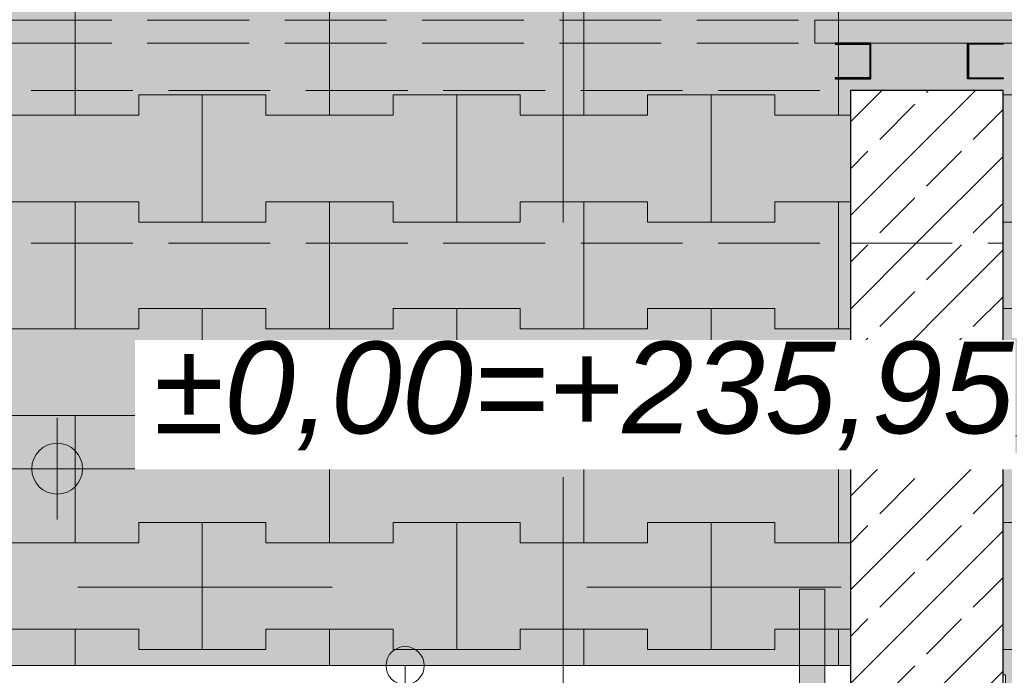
# Model space of a CAD drawing. Header units: centimetres. Extents: x -520 to 22173, y -1503 to 4054.
# Tile 50 of 82: x 9775 to 9969, y 2807 to 2936. Entities that reach past the tile are written whole.
import ezdxf

# ---------------------------------------------------------------- set-up
doc = ezdxf.new("R2010")
doc.units = ezdxf.units.CM
doc.header["$LTSCALE"] = 0.1
doc.header["$MEASUREMENT"] = 0
for name, pattern in [('Krawędzie ukryte', [270, 200, -70]), ('PHANTOM2', [3175, 1587.5, -317.5, 317.5, -317.5, 317.5, -317.5]), ('Przerywana długa', [1000, 500, -500]), ('Wipeout_Contour', [1000, 0, -1000])]:
    doc.linetypes.add(name, pattern=pattern)
for name, color, linetype in [('0_Teren', 7, 'Continuous'), ('1_przekroje.K_IR', 7, 'Continuous'), ('2_barierki.K_IR', 7, 'Continuous'), ('2_belki.K_IR', 7, 'Continuous'), ('2_schody.K_IR', 7, 'Continuous'), ('2_słupy.K_IR', 7, 'Continuous'), ('2_ściany podporowe.ISTN', 7, 'Continuous'), ('2_ściany podporowe.K_IR', 7, 'Continuous'), ('5_wymiary.K_IR', 7, 'Continuous')]:
    doc.layers.add(name, color=color, linetype=linetype)
doc.styles.add('GENERATED_STYLE_2', font='txt')
doc.dimstyles.new('GENERATED_STYLE__3', dxfattribs={"dimtxt": 18, "dimasz": 9.178744, "dimexe": 0.18, "dimexo": 2, "dimgap": 0.09, "dimtad": 1, "dimdec": 0, "dimzin": 0, "dimdsep": 46, "dimtxsty": 'GENERATED_STYLE_2', "dimblk": 'ARROWHEAD_2', "dimblk1": 'ARROWHEAD_2', "dimblk2": 'ARROWHEAD_2', "dimcen": 0.09, "dimclrd": 1, "dimclre": 1, "dimclrt": 1, "dimadec": 1, "dimazin": 0, "dimtfac": 1, "dimtdec": 4, "dimtmove": 0, "dimatfit": 3, "dimfxl": 1, "dimtolj": 1, "dimtzin": 0, "dimarcsym": 0})
pattern_1 = [(45, (8385.933, 775.433), (-9.19239, 9.19239), []), (45, (8381.337, 780.03), (-9.19239, 9.19239), [9.75, -3.25])]
pattern_2 = [(45, (8385.933, 775.433), (-15.9099, 15.9099), []), (45, (8380.63, 780.737), (-15.9099, 15.9099), [])]

# ---------------------------------------------------------------- blocks, each defined once
blk = doc.blocks.new('*X149', base_point=(8385.93, 775.43))
at = {"layer": '0_Teren', "color": 253, "linetype": 'Continuous', "lineweight": 0, "true_color": 0x9f9f9f}
for p, q in [((9785.93, 2917.43), (9785.93, 2942.43)), ((9785.93, 2942.43), (9785.93, 2917.43)), ((9835.93, 2917.43), (9835.93, 2942.43)), ((9835.93, 2942.43), (9835.93, 2917.43)), ((9885.93, 2917.43), (9885.93, 2942.43)), ((9885.93, 2942.43), (9885.93, 2917.43)), ((9935.93, 2917.43), (9935.93, 2942.43)), ((9935.93, 2942.43), (9935.93, 2917.43)), ((9798.43, 2917.43), (9798.43, 2921.43)), ((9798.43, 2921.43), (9798.43, 2917.43)), ((9798.43, 2921.43), (9810.93, 2921.43)), ((9798.43, 2921.43), (9823.43, 2921.43)), ((9810.93, 2921.43), (9823.43, 2921.43)), ((9810.93, 2896.43), (9810.93, 2921.43)), ((9810.93, 2921.43), (9810.93, 2896.43)), ((9823.43, 2921.43), (9823.43, 2917.43)), ((9823.43, 2917.43), (9823.43, 2921.43)), ((9848.43, 2917.43), (9848.43, 2921.43)), ((9848.43, 2921.43), (9848.43, 2917.43)), ((9848.43, 2921.43), (9860.93, 2921.43)), ((9848.43, 2921.43), (9873.43, 2921.43)), ((9860.93, 2921.43), (9873.43, 2921.43)), ((9860.93, 2896.43), (9860.93, 2921.43)), ((9860.93, 2921.43), (9860.93, 2896.43)), ((9873.43, 2921.43), (9873.43, 2917.43)), ((9873.43, 2917.43), (9873.43, 2921.43)), ((9898.43, 2917.43), (9898.43, 2921.43)), ((9898.43, 2921.43), (9898.43, 2917.43)), ((9898.43, 2921.43), (9910.93, 2921.43)), ((9898.43, 2921.43), (9923.43, 2921.43)), ((9910.93, 2921.43), (9923.43, 2921.43)), ((9910.93, 2896.43), (9910.93, 2921.43)), ((9910.93, 2921.43), (9910.93, 2896.43)), ((9923.43, 2921.43), (9923.43, 2917.43)), ((9923.43, 2917.43), (9923.43, 2921.43)), ((9948.43, 2917.43), (9948.43, 2921.43)), ((9948.43, 2921.43), (9948.43, 2917.43)), ((9948.43, 2921.43), (9960.93, 2921.43)), ((9948.43, 2921.43), (9973.43, 2921.43)), ((9960.93, 2921.43), (9973.43, 2921.43)), ((9960.93, 2896.43), (9960.93, 2921.43)), ((9960.93, 2921.43), (9960.93, 2896.43)), ((9773.43, 2917.43), (9785.93, 2917.43)), ((9773.43, 2917.43), (9798.43, 2917.43)), ((9785.93, 2917.43), (9798.43, 2917.43)), ((9823.43, 2917.43), (9835.93, 2917.43)), ((9823.43, 2917.43), (9848.43, 2917.43)), ((9835.93, 2917.43), (9848.43, 2917.43)), ((9873.43, 2917.43), (9885.93, 2917.43)), ((9873.43, 2917.43), (9898.43, 2917.43)), ((9885.93, 2917.43), (9898.43, 2917.43)), ((9923.43, 2917.43), (9935.93, 2917.43)), ((9923.43, 2917.43), (9948.43, 2917.43)), ((9935.93, 2917.43), (9948.43, 2917.43)), ((9773.43, 2900.43), (9785.93, 2900.43)), ((9773.43, 2900.43), (9798.43, 2900.43)), ((9785.93, 2900.43), (9798.43, 2900.43)), ((9785.93, 2875.43), (9785.93, 2900.43)), ((9785.93, 2900.43), (9785.93, 2875.43)), ((9798.43, 2900.43), (9798.43, 2896.43)), ((9798.43, 2896.43), (9798.43, 2900.43)), ((9823.43, 2896.43), (9823.43, 2900.43)), ((9823.43, 2900.43), (9823.43, 2896.43)), ((9823.43, 2900.43), (9835.93, 2900.43)), ((9823.43, 2900.43), (9848.43, 2900.43)), ((9835.93, 2900.43), (9848.43, 2900.43)), ((9835.93, 2875.43), (9835.93, 2900.43)), ((9835.93, 2900.43), (9835.93, 2875.43)), ((9848.43, 2900.43), (9848.43, 2896.43)), ((9848.43, 2896.43), (9848.43, 2900.43)), ((9873.43, 2896.43), (9873.43, 2900.43)), ((9873.43, 2900.43), (9873.43, 2896.43)), ((9873.43, 2900.43), (9885.93, 2900.43)), ((9873.43, 2900.43), (9898.43, 2900.43)), ((9885.93, 2900.43), (9898.43, 2900.43)), ((9885.93, 2875.43), (9885.93, 2900.43)), ((9885.93, 2900.43), (9885.93, 2875.43)), ((9898.43, 2900.43), (9898.43, 2896.43)), ((9898.43, 2896.43), (9898.43, 2900.43)), ((9923.43, 2896.43), (9923.43, 2900.43)), ((9923.43, 2900.43), (9923.43, 2896.43)), ((9923.43, 2900.43), (9935.93, 2900.43)), ((9923.43, 2900.43), (9948.43, 2900.43)), ((9935.93, 2900.43), (9948.43, 2900.43)), ((9935.93, 2875.43), (9935.93, 2900.43)), ((9935.93, 2900.43), (9935.93, 2875.43)), ((9948.43, 2900.43), (9948.43, 2896.43)), ((9948.43, 2896.43), (9948.43, 2900.43)), ((9798.43, 2896.43), (9810.93, 2896.43)), ((9798.43, 2896.43), (9823.43, 2896.43)), ((9810.93, 2896.43), (9823.43, 2896.43)), ((9848.43, 2896.43), (9860.93, 2896.43)), ((9848.43, 2896.43), (9873.43, 2896.43)), ((9860.93, 2896.43), (9873.43, 2896.43)), ((9898.43, 2896.43), (9910.93, 2896.43)), ((9898.43, 2896.43), (9923.43, 2896.43)), ((9910.93, 2896.43), (9923.43, 2896.43)), ((9948.43, 2896.43), (9960.93, 2896.43)), ((9948.43, 2896.43), (9973.43, 2896.43)), ((9960.93, 2896.43), (9973.43, 2896.43)), ((9798.43, 2875.43), (9798.43, 2879.43)), ((9798.43, 2879.43), (9798.43, 2875.43)), ((9798.43, 2879.43), (9810.93, 2879.43)), ((9798.43, 2879.43), (9823.43, 2879.43)), ((9810.93, 2879.43), (9823.43, 2879.43)), ((9810.93, 2854.43), (9810.93, 2879.43)), ((9810.93, 2879.43), (9810.93, 2854.43)), ((9823.43, 2879.43), (9823.43, 2875.43)), ((9823.43, 2875.43), (9823.43, 2879.43)), ((9848.43, 2875.43), (9848.43, 2879.43)), ((9848.43, 2879.43), (9848.43, 2875.43)), ((9848.43, 2879.43), (9860.93, 2879.43)), ((9848.43, 2879.43), (9873.43, 2879.43)), ((9860.93, 2879.43), (9873.43, 2879.43)), ((9860.93, 2854.43), (9860.93, 2879.43)), ((9860.93, 2879.43), (9860.93, 2854.43)), ((9873.43, 2879.43), (9873.43, 2875.43)), ((9873.43, 2875.43), (9873.43, 2879.43)), ((9898.43, 2875.43), (9898.43, 2879.43)), ((9898.43, 2879.43), (9898.43, 2875.43)), ((9898.43, 2879.43), (9910.93, 2879.43)), ((9898.43, 2879.43), (9923.43, 2879.43)), ((9910.93, 2879.43), (9923.43, 2879.43)), ((9910.93, 2854.43), (9910.93, 2879.43)), ((9910.93, 2879.43), (9910.93, 2854.43)), ((9923.43, 2879.43), (9923.43, 2875.43)), ((9923.43, 2875.43), (9923.43, 2879.43)), ((9948.43, 2875.43), (9948.43, 2879.43)), ((9948.43, 2879.43), (9948.43, 2875.43)), ((9948.43, 2879.43), (9960.93, 2879.43)), ((9948.43, 2879.43), (9973.43, 2879.43)), ((9960.93, 2879.43), (9973.43, 2879.43)), ((9960.93, 2854.43), (9960.93, 2879.43)), ((9960.93, 2879.43), (9960.93, 2854.43)), ((9773.43, 2875.43), (9785.93, 2875.43)), ((9773.43, 2875.43), (9798.43, 2875.43)), ((9785.93, 2875.43), (9798.43, 2875.43)), ((9823.43, 2875.43), (9835.93, 2875.43)), ((9823.43, 2875.43), (9848.43, 2875.43)), ((9835.93, 2875.43), (9848.43, 2875.43)), ((9873.43, 2875.43), (9885.93, 2875.43)), ((9873.43, 2875.43), (9898.43, 2875.43)), ((9885.93, 2875.43), (9898.43, 2875.43)), ((9923.43, 2875.43), (9935.93, 2875.43)), ((9923.43, 2875.43), (9948.43, 2875.43)), ((9935.93, 2875.43), (9948.43, 2875.43)), ((9773.43, 2858.43), (9785.93, 2858.43)), ((9773.43, 2858.43), (9798.43, 2858.43)), ((9785.93, 2858.43), (9798.43, 2858.43)), ((9785.93, 2833.43), (9785.93, 2858.43)), ((9785.93, 2858.43), (9785.93, 2833.43)), ((9798.43, 2858.43), (9798.43, 2854.43)), ((9798.43, 2854.43), (9798.43, 2858.43)), ((9823.43, 2854.43), (9823.43, 2858.43)), ((9823.43, 2858.43), (9823.43, 2854.43)), ((9823.43, 2858.43), (9835.93, 2858.43)), ((9823.43, 2858.43), (9848.43, 2858.43)), ((9835.93, 2858.43), (9848.43, 2858.43)), ((9835.93, 2833.43), (9835.93, 2858.43)), ((9835.93, 2858.43), (9835.93, 2833.43)), ((9848.43, 2858.43), (9848.43, 2854.43)), ((9848.43, 2854.43), (9848.43, 2858.43)), ((9873.43, 2854.43), (9873.43, 2858.43)), ((9873.43, 2858.43), (9873.43, 2854.43)), ((9873.43, 2858.43), (9885.93, 2858.43)), ((9873.43, 2858.43), (9898.43, 2858.43)), ((9885.93, 2858.43), (9898.43, 2858.43)), ((9885.93, 2833.43), (9885.93, 2858.43)), ((9885.93, 2858.43), (9885.93, 2833.43)), ((9898.43, 2858.43), (9898.43, 2854.43)), ((9898.43, 2854.43), (9898.43, 2858.43)), ((9923.43, 2854.43), (9923.43, 2858.43)), ((9923.43, 2858.43), (9923.43, 2854.43)), ((9923.43, 2858.43), (9935.93, 2858.43)), ((9923.43, 2858.43), (9948.43, 2858.43)), ((9935.93, 2858.43), (9948.43, 2858.43)), ((9935.93, 2833.43), (9935.93, 2858.43)), ((9935.93, 2858.43), (9935.93, 2833.43)), ((9948.43, 2858.43), (9948.43, 2854.43)), ((9948.43, 2854.43), (9948.43, 2858.43)), ((9798.43, 2854.43), (9810.93, 2854.43)), ((9798.43, 2854.43), (9823.43, 2854.43)), ((9810.93, 2854.43), (9823.43, 2854.43)), ((9848.43, 2854.43), (9860.93, 2854.43)), ((9848.43, 2854.43), (9873.43, 2854.43)), ((9860.93, 2854.43), (9873.43, 2854.43)), ((9898.43, 2854.43), (9910.93, 2854.43)), ((9898.43, 2854.43), (9923.43, 2854.43)), ((9910.93, 2854.43), (9923.43, 2854.43)), ((9948.43, 2854.43), (9960.93, 2854.43)), ((9948.43, 2854.43), (9973.43, 2854.43)), ((9960.93, 2854.43), (9973.43, 2854.43)), ((9798.43, 2833.43), (9798.43, 2837.43)), ((9798.43, 2837.43), (9798.43, 2833.43)), ((9798.43, 2837.43), (9810.93, 2837.43)), ((9798.43, 2837.43), (9823.43, 2837.43)), ((9810.93, 2837.43), (9823.43, 2837.43)), ((9810.93, 2812.43), (9810.93, 2837.43)), ((9810.93, 2837.43), (9810.93, 2812.43)), ((9823.43, 2837.43), (9823.43, 2833.43)), ((9823.43, 2833.43), (9823.43, 2837.43)), ((9848.43, 2833.43), (9848.43, 2837.43)), ((9848.43, 2837.43), (9848.43, 2833.43)), ((9848.43, 2837.43), (9860.93, 2837.43)), ((9848.43, 2837.43), (9873.43, 2837.43)), ((9860.93, 2837.43), (9873.43, 2837.43)), ((9860.93, 2812.43), (9860.93, 2837.43)), ((9860.93, 2837.43), (9860.93, 2812.43)), ((9873.43, 2837.43), (9873.43, 2833.43)), ((9873.43, 2833.43), (9873.43, 2837.43)), ((9898.43, 2833.43), (9898.43, 2837.43)), ((9898.43, 2837.43), (9898.43, 2833.43)), ((9898.43, 2837.43), (9910.93, 2837.43)), ((9898.43, 2837.43), (9923.43, 2837.43)), ((9910.93, 2837.43), (9923.43, 2837.43)), ((9910.93, 2812.43), (9910.93, 2837.43)), ((9910.93, 2837.43), (9910.93, 2812.43)), ((9923.43, 2837.43), (9923.43, 2833.43)), ((9923.43, 2833.43), (9923.43, 2837.43)), ((9948.43, 2833.43), (9948.43, 2837.43)), ((9948.43, 2837.43), (9948.43, 2833.43)), ((9948.43, 2837.43), (9960.93, 2837.43)), ((9948.43, 2837.43), (9973.43, 2837.43)), ((9960.93, 2837.43), (9973.43, 2837.43)), ((9960.93, 2812.43), (9960.93, 2837.43)), ((9960.93, 2837.43), (9960.93, 2812.43)), ((9773.43, 2833.43), (9785.93, 2833.43)), ((9773.43, 2833.43), (9798.43, 2833.43)), ((9785.93, 2833.43), (9798.43, 2833.43)), ((9823.43, 2833.43), (9835.93, 2833.43)), ((9823.43, 2833.43), (9848.43, 2833.43)), ((9835.93, 2833.43), (9848.43, 2833.43)), ((9873.43, 2833.43), (9885.93, 2833.43)), ((9873.43, 2833.43), (9898.43, 2833.43)), ((9885.93, 2833.43), (9898.43, 2833.43)), ((9923.43, 2833.43), (9935.93, 2833.43)), ((9923.43, 2833.43), (9948.43, 2833.43)), ((9935.93, 2833.43), (9948.43, 2833.43)), ((9773.43, 2816.43), (9785.93, 2816.43)), ((9773.43, 2816.43), (9798.43, 2816.43)), ((9785.93, 2816.43), (9798.43, 2816.43)), ((9785.93, 2807.49), (9785.93, 2816.43)), ((9785.93, 2816.43), (9785.93, 2807.49)), ((9798.43, 2816.43), (9798.43, 2812.43)), ((9798.43, 2812.43), (9798.43, 2816.43)), ((9823.43, 2812.43), (9823.43, 2816.43)), ((9823.43, 2816.43), (9823.43, 2812.43)), ((9823.43, 2816.43), (9835.93, 2816.43)), ((9823.43, 2816.43), (9848.43, 2816.43)), ((9835.93, 2816.43), (9848.43, 2816.43)), ((9835.93, 2807.49), (9835.93, 2816.43)), ((9835.93, 2816.43), (9835.93, 2807.49)), ((9848.43, 2816.43), (9848.43, 2812.43)), ((9848.43, 2812.43), (9848.43, 2816.43)), ((9873.43, 2812.43), (9873.43, 2816.43)), ((9873.43, 2816.43), (9873.43, 2812.43)), ((9873.43, 2816.43), (9885.93, 2816.43)), ((9873.43, 2816.43), (9898.43, 2816.43)), ((9885.93, 2816.43), (9898.43, 2816.43)), ((9885.93, 2807.49), (9885.93, 2816.43)), ((9885.93, 2816.43), (9885.93, 2807.49)), ((9898.43, 2816.43), (9898.43, 2812.43)), ((9898.43, 2812.43), (9898.43, 2816.43)), ((9923.43, 2812.43), (9923.43, 2816.43)), ((9923.43, 2816.43), (9923.43, 2812.43)), ((9923.43, 2816.43), (9935.93, 2816.43)), ((9923.43, 2816.43), (9948.43, 2816.43)), ((9935.93, 2816.43), (9948.43, 2816.43)), ((9935.93, 2807.49), (9935.93, 2816.43)), ((9935.93, 2816.43), (9935.93, 2807.49)), ((9948.43, 2816.43), (9948.43, 2812.43)), ((9948.43, 2812.43), (9948.43, 2816.43)), ((9798.43, 2812.43), (9810.93, 2812.43)), ((9798.43, 2812.43), (9823.43, 2812.43)), ((9810.93, 2812.43), (9823.43, 2812.43)), ((9848.43, 2812.43), (9860.93, 2812.43)), ((9848.43, 2812.43), (9873.43, 2812.43)), ((9860.93, 2812.43), (9873.43, 2812.43)), ((9898.43, 2812.43), (9910.93, 2812.43)), ((9898.43, 2812.43), (9923.43, 2812.43)), ((9910.93, 2812.43), (9923.43, 2812.43)), ((9948.43, 2812.43), (9960.93, 2812.43)), ((9948.43, 2812.43), (9973.43, 2812.43)), ((9960.93, 2812.43), (9973.43, 2812.43))]:
    blk.add_line(p, q, dxfattribs=at)
blk = doc.blocks.new('Strop_2_1', base_point=(9196.62, 3122.49))
at = {"layer": '0_Teren', "linetype": 'Continuous', "lineweight": 0, "true_color": 0xffffff}
blk.add_hatch(color=7, dxfattribs=at).paths.add_polyline_path([(9196.62, 3122.49), (9146.07, 3019.53), (9318.8, 2937.59), (9318.8, 2552.49), (9763.8, 2552.49), (9763.8, 2807.49), (9968.8, 2807.49), (9968.8, 2366.78), (10168.8, 2366.77), (10168.8, 2879.75), (9670.9, 3122.49)])
at = {"layer": '0_Teren', "color": 7, "linetype": 'Continuous', "lineweight": 9, "flags": 128}
blk.add_lwpolyline([(9196.62, 3122.49), (9670.9, 3122.49), (10168.8, 2879.75), (10168.8, 2366.77), (9968.8, 2366.78), (9968.8, 2807.49), (9763.8, 2807.49), (9763.8, 2552.49), (9318.8, 2552.49), (9318.8, 2937.59), (9146.07, 3019.53)], close=True, dxfattribs=at)
at = {"layer": '0_Teren', "color": 7, "linetype": 'Continuous', "lineweight": 9}
blk.add_blockref('*X149', (8385.93, 775.43), dxfattribs=at)
blk = doc.blocks.new('Ściana_34_1', base_point=(9950.79, 2552.29))
at = {"color": 254, "linetype": 'Wipeout_Contour', "lineweight": 0, "ltscale": 41425.629432}
blk.add_wipeout([(9968.29, 2892.29), (9938.29, 2892.29), (9938.29, 2837.34), (9968.29, 2822.49)], dxfattribs=at).dxf.layer = '2_ściany podporowe.K_IR'
at = {"layer": '2_ściany podporowe.K_IR', "linetype": 'Continuous', "lineweight": 0, "true_color": 0x000000}
h = blk.add_hatch(dxfattribs=at)
h.set_pattern_fill('Beton_zbrojony_0001', color=18, style=0, pattern_type=2)
h.set_pattern_definition(pattern_1)
h.paths.add_polyline_path([(9968.29, 2892.29), (9938.29, 2892.29), (9938.29, 2837.34), (9968.29, 2822.49)])
at = {"layer": '2_ściany podporowe.K_IR', "color": 7, "linetype": 'Continuous', "lineweight": 30, "flags": 128}
for points in [[(9938.29, 2892.29), (9938.29, 2837.34)], [(9968.29, 2822.49), (9968.29, 2892.29)]]:
    blk.add_lwpolyline(points, dxfattribs=at)
at = {"color": 254, "linetype": 'Wipeout_Contour', "lineweight": 0, "ltscale": 41366.884638}
blk.add_wipeout([(9968.29, 2822.49), (9938.29, 2837.34), (9938.29, 2792.71), (9968.29, 2777.86)], dxfattribs=at).dxf.layer = '2_ściany podporowe.K_IR'
at = {"layer": '2_ściany podporowe.K_IR', "linetype": 'Continuous', "lineweight": 0, "true_color": 0x000000}
h = blk.add_hatch(dxfattribs=at)
h.set_pattern_fill('Beton_zbrojony_0001', color=18, style=0, pattern_type=2)
h.set_pattern_definition(pattern_1)
h.paths.add_polyline_path([(9968.29, 2822.49), (9938.29, 2837.34), (9938.29, 2792.71), (9968.29, 2777.86)])
at = {"layer": '2_ściany podporowe.ISTN', "color": 7, "linetype": 'Continuous', "lineweight": 30}
for p, q in [((9938.29, 2837.34), (9938.29, 2792.71)), ((9968.29, 2777.86), (9968.29, 2822.49))]:
    blk.add_line(p, q, dxfattribs=at)
blk = doc.blocks.new('Słup_27_1', base_point=(9953.29, 2907.29))
at = {"color": 254, "linetype": 'Wipeout_Contour', "lineweight": 0, "ltscale": 41476.84665}
blk.add_wipeout([(9968.29, 2922.29), (9938.29, 2922.29), (9938.29, 2892.29), (9968.29, 2892.29)], dxfattribs=at).dxf.layer = '2_słupy.K_IR'
at = {"layer": '2_słupy.K_IR', "linetype": 'Continuous', "lineweight": 0, "true_color": 0x000000}
h = blk.add_hatch(dxfattribs=at)
h.set_pattern_fill('Beton_zbrojony_0001', color=18, style=0, pattern_type=2)
h.set_pattern_definition(pattern_1)
h.paths.add_polyline_path([(9968.29, 2922.29), (9938.29, 2922.29), (9938.29, 2892.29), (9968.29, 2892.29)])
at = {"layer": '2_słupy.K_IR', "color": 7, "linetype": 'Continuous', "lineweight": 30, "flags": 128}
for points in [[(9968.29, 2922.29), (9938.29, 2922.29), (9938.29, 2892.29)], [(9968.29, 2892.29), (9968.29, 2922.29)]]:
    blk.add_lwpolyline(points, dxfattribs=at)
blk = doc.blocks.new('Słup_43_1', base_point=(9938.83, 2924.59))
at = {"color": 254, "linetype": 'Wipeout_Contour', "lineweight": 0, "ltscale": 82888.816452}
blk.add_wipeout([(9935.29, 2931.59), (9935.29, 2931.39), (9942.09, 2931.39), (9942.09, 2924.79), (9935.29, 2924.79), (9935.29, 2924.59), (9942.29, 2924.59), (9942.29, 2931.59)], dxfattribs=at).dxf.layer = '2_słupy.K_IR'
at = {"layer": '2_słupy.K_IR', "linetype": 'Continuous', "lineweight": 0, "true_color": 0x000000}
h = blk.add_hatch(dxfattribs=at)
h.set_pattern_fill('Stal_0001', color=18, style=0, pattern_type=2)
h.set_pattern_definition(pattern_2)
h.paths.add_polyline_path([(9935.29, 2931.59), (9935.29, 2931.39), (9942.09, 2931.39), (9942.09, 2924.79), (9935.29, 2924.79), (9935.29, 2924.59), (9942.29, 2924.59), (9942.29, 2931.59)])
at = {"layer": '2_słupy.K_IR', "color": 7, "linetype": 'Continuous', "lineweight": 30, "flags": 128}
blk.add_lwpolyline([(9935.29, 2931.59), (9935.29, 2931.39), (9942.09, 2931.39), (9942.09, 2924.79), (9935.29, 2924.79), (9935.29, 2924.59), (9942.29, 2924.59), (9942.29, 2931.59)], close=True, dxfattribs=at)
blk = doc.blocks.new('Słup_47_1', base_point=(9964.75, 2924.59))
at = {"color": 254, "linetype": 'Wipeout_Contour', "lineweight": 0, "ltscale": 83089.016326}
blk.add_wipeout([(9968.29, 2931.59), (9961.29, 2931.59), (9961.29, 2924.59), (9968.29, 2924.59), (9968.29, 2924.79), (9961.49, 2924.79), (9961.49, 2931.39), (9968.29, 2931.39)], dxfattribs=at).dxf.layer = '2_słupy.K_IR'
at = {"layer": '2_słupy.K_IR', "linetype": 'Continuous', "lineweight": 0, "true_color": 0x000000}
h = blk.add_hatch(dxfattribs=at)
h.set_pattern_fill('Stal_0001', color=18, style=0, pattern_type=2)
h.set_pattern_definition(pattern_2)
h.paths.add_polyline_path([(9968.29, 2931.59), (9961.29, 2931.59), (9961.29, 2924.59), (9968.29, 2924.59), (9968.29, 2924.79), (9961.49, 2924.79), (9961.49, 2931.39), (9968.29, 2931.39)])
at = {"layer": '2_słupy.K_IR', "color": 7, "linetype": 'Continuous', "lineweight": 30, "flags": 128}
blk.add_lwpolyline([(9968.29, 2931.59), (9968.29, 2931.39), (9961.49, 2931.39), (9961.49, 2924.79), (9968.29, 2924.79), (9968.29, 2924.59), (9961.29, 2924.59), (9961.29, 2931.59)], close=True, dxfattribs=at)
blk = doc.blocks.new('Belka_17_1', base_point=(9318.29, 2907.29))
at = {"layer": '2_belki.K_IR', "color": 7, "linetype": 'Krawędzie ukryte', "lineweight": 0}
for p, q in [((9318.29, 2922.29), (9938.29, 2922.29)), ((9938.29, 2892.29), (9938.29, 2922.29)), ((9318.29, 2892.29), (9938.29, 2892.29))]:
    blk.add_line(p, q, dxfattribs=at)
blk = doc.blocks.new('Belka_18_1', base_point=(9953.29, 2892.29))
at = {"layer": '2_belki.K_IR', "color": 7, "linetype": 'Krawędzie ukryte', "lineweight": 0}
for p, q in [((9938.29, 2892.29), (9938.29, 2552.29)), ((9938.29, 2892.29), (9968.29, 2892.29)), ((9968.29, 2892.29), (9968.29, 2552.29))]:
    blk.add_line(p, q, dxfattribs=at)
blk = doc.blocks.new('Belka_19_1', base_point=(9982.12, 2931.59))
at = {"layer": '2_belki.K_IR', "color": 7, "linetype": 'Krawędzie ukryte', "lineweight": 0}
for p, q in [((9982.12, 2936.09), (9528.42, 2936.09)), ((9982.12, 2931.59), (9528.42, 2931.59))]:
    blk.add_line(p, q, dxfattribs=at)
blk = doc.blocks.new('Belka_24_1', base_point=(9982.12, 2931.59))
at = {"layer": '2_belki.K_IR', "color": 7, "linetype": 'Continuous', "lineweight": 0}
for p, q in [((9982.12, 2936.09), (9931.29, 2936.09)), ((9931.29, 2936.09), (9931.29, 2931.59)), ((9982.12, 2936.09), (9982.12, 2931.59)), ((9982.12, 2931.59), (9931.29, 2931.59))]:
    blk.add_line(p, q, dxfattribs=at)
blk = doc.blocks.new('Belka_25_1', base_point=(9982.12, 2931.59))
at = {"layer": '2_belki.K_IR', "color": 7, "linetype": 'Continuous', "lineweight": 0}
for p, q in [((9982.12, 2936.09), (9931.29, 2936.09)), ((9931.29, 2936.09), (9931.29, 2931.59)), ((9982.12, 2936.09), (9982.12, 2931.59)), ((9982.12, 2931.59), (9931.29, 2931.59))]:
    blk.add_line(p, q, dxfattribs=at)
blk = doc.blocks.new('*D264', base_point=(8385.93, 775.43))
at = {"layer": '5_wymiary.K_IR', "color": 1, "linetype": 'Continuous', "lineweight": 0}
for p, q in [((10100.56, 2922.29), (10100.56, 2928.19)), ((10106.59, 2918.8), (10094.52, 2925.77)), ((10109.61, 2922.29), (10091.5, 2922.29)), ((10100.56, 2372.22), (10100.56, 2922.29)), ((10094.52, 2375.71), (10106.59, 2368.73)), ((10109.61, 2372.22), (10091.5, 2372.22)), ((10100.56, 2366.31), (10100.56, 2372.22))]:
    blk.add_line(p, q, dxfattribs=at)
at = {"color": 254, "linetype": 'Wipeout_Contour', "lineweight": 0, "ltscale": 41718.138593}
blk.add_wipeout([(10096.96, 2626.76), (10096.96, 2667.74), (10078.96, 2667.74), (10078.96, 2626.76)], dxfattribs=at).dxf.layer = '5_wymiary.K_IR'
at = {"layer": '5_wymiary.K_IR', "color": 1, "lineweight": 0, "insert": (10096.96, 2626.76), "char_height": 18, "attachment_point": 7, "rotation": 90, "style": 'GENERATED_STYLE_2'}
blk.add_mtext('\\A1;{\\pql;\\fArial|b0|i1|c238|p38;550}', dxfattribs=at)
blk = doc.blocks.new('ARROWHEAD_2')
at = {"color": 0, "linetype": 'Continuous', "lineweight": 0}
for p, q in [((-0.378, -0.655), (0.378, 0.655)), ((0, 0), (-1, 0))]:
    blk.add_line(p, q, dxfattribs=at)
blk = doc.blocks.new('Koty wysokościowe_2_1', base_point=(9782.4, 2847.98))
at = {"layer": '5_wymiary.K_IR', "linetype": 'Continuous', "lineweight": 0}
for points in [[(9782.4, 2847.98), (9787.4, 2847.98), (9787.02, 2849.89), (9785.94, 2851.51), (9784.32, 2852.6), (9782.4, 2852.98)], [(9782.4, 2847.98), (9777.4, 2847.98), (9777.79, 2846.06), (9778.87, 2844.44), (9780.49, 2843.36), (9782.4, 2842.98)]]:
    blk.add_hatch(color=1, dxfattribs=at).paths.add_polyline_path(points)
at = {"layer": '5_wymiary.K_IR', "color": 1, "linetype": 'Continuous', "lineweight": 0}
for p, q in [((9782.4, 2837.98), (9782.4, 2857.98)), ((9772.4, 2847.98), (9966.96, 2847.98))]:
    blk.add_line(p, q, dxfattribs=at)
blk.add_circle((9782.4, 2847.98), 5, dxfattribs=at)
at = {"color": 254, "linetype": 'Wipeout_Contour', "lineweight": 0, "ltscale": 41159.339984}
blk.add_wipeout([(9797.69, 2847.86), (9970.68, 2847.86), (9970.68, 2873.29), (9797.69, 2873.29)], dxfattribs=at).dxf.layer = '5_wymiary.K_IR'
at = {"layer": '5_wymiary.K_IR', "color": 1, "lineweight": 0, "insert": (9801.4, 2851.58), "char_height": 18, "attachment_point": 7, "style": 'GENERATED_STYLE_2'}
blk.add_mtext('\\A1;{\\pql;\\fArial|b0|i1|c238|p38;±0,00=+235,95}', dxfattribs=at)
blk = doc.blocks.new('Schody_3_1', base_point=(8385.93, 775.43))
at = {"color": 254, "linetype": 'Wipeout_Contour', "lineweight": 0, "ltscale": 40957.906613}
blk.add_wipeout([(9938.29, 2809.29), (9763.29, 2809.29), (9763.29, 2779.29), (9938.29, 2779.29)], dxfattribs=at).dxf.layer = '2_schody.K_IR'
at = {"layer": '2_schody.K_IR', "color": 7, "linetype": 'Continuous', "lineweight": 15}
for p, q in [((9938.29, 2809.29), (9763.29, 2809.29)), ((9763.29, 2809.29), (9763.29, 2779.29)), ((9938.29, 2779.29), (9938.29, 2809.29)), ((9763.29, 2779.29), (9938.29, 2779.29))]:
    blk.add_line(p, q, dxfattribs=at)
for start, end in [(0, 180), (180, 0)]:
    blk.add_arc((9850.79, 2809.29), 3.75, start, end, dxfattribs=at)
at = {"color": 254, "linetype": 'Wipeout_Contour', "lineweight": 0, "ltscale": 40925.320134}
blk.add_wipeout([(9938.29, 2779.29), (9763.29, 2779.29), (9763.29, 2749.29), (9938.29, 2749.29)], dxfattribs=at).dxf.layer = '2_schody.K_IR'
at = {"layer": '2_schody.K_IR', "color": 7, "linetype": 'Continuous', "lineweight": 15}
for p, q in [((9850.79, 2809.29), (9850.79, 2779.29)), ((9850.79, 2809.29), (9850.79, 2779.29)), ((9938.29, 2779.29), (9763.29, 2779.29)), ((9763.29, 2779.29), (9763.29, 2749.29)), ((9938.29, 2749.29), (9938.29, 2779.29)), ((9763.29, 2749.29), (9938.29, 2749.29))]:
    blk.add_line(p, q, dxfattribs=at)
at = {"color": 254, "linetype": 'Wipeout_Contour', "lineweight": 0, "ltscale": 61330.270836}
blk.add_wipeout([(9938.29, 2749.29), (9763.29, 2749.29), (9763.29, 2719.29), (9763.29, 2717.29), (9938.29, 2717.29), (9938.29, 2719.29)], dxfattribs=at).dxf.layer = '2_schody.K_IR'
at = {"layer": '2_schody.K_IR', "color": 7, "linetype": 'Continuous', "lineweight": 15}
for p, q in [((9850.79, 2779.29), (9850.79, 2749.29)), ((9850.79, 2779.29), (9850.79, 2749.29)), ((9938.29, 2749.29), (9763.29, 2749.29)), ((9763.29, 2749.29), (9763.29, 2719.29)), ((9763.29, 2749.29), (9850.79, 2719.29)), ((9763.29, 2749.29), (9850.79, 2719.29)), ((9850.79, 2749.29), (9850.79, 2719.29)), ((9850.79, 2749.29), (9850.79, 2719.29)), ((9850.79, 2719.29), (9938.29, 2749.29)), ((9850.79, 2719.29), (9938.29, 2749.29)), ((9938.29, 2719.29), (9938.29, 2749.29)), ((9763.29, 2719.29), (9763.29, 2717.29)), ((9938.29, 2717.29), (9938.29, 2719.29)), ((9763.29, 2717.29), (9938.29, 2717.29))]:
    blk.add_line(p, q, dxfattribs=at)
blk = doc.blocks.new('Balustrada_6_1', base_point=(8385.93, 775.43))
at = {"layer": '2_barierki.K_IR', "linetype": 'Continuous', "lineweight": 0, "true_color": 0xffffff}
for points in [[(9928.29, 2809.29), (9933.29, 2809.29), (9933.29, 2824.29), (9928.29, 2824.29)], [(9933.29, 2809.29), (9928.29, 2809.29), (9928.29, 2719.29), (9933.29, 2719.29)]]:
    blk.add_hatch(color=7, dxfattribs=at).paths.add_polyline_path(points)
at = {"layer": '2_barierki.K_IR', "color": 7, "linetype": 'Continuous', "lineweight": 15}
for p, q in [((9933.29, 2824.29), (9928.29, 2824.29)), ((9928.29, 2824.29), (9928.29, 2809.29)), ((9933.29, 2809.29), (9933.29, 2824.29)), ((9928.29, 2809.29), (9928.29, 2719.29)), ((9933.29, 2719.29), (9933.29, 2809.29))]:
    blk.add_line(p, q, dxfattribs=at)
blk = doc.blocks.new('Płaszczyzna odcinająca_3_1', base_point=(9881.82, 2961.32))
at = {"layer": '1_przekroje.K_IR', "color": 7, "linetype": 'Przerywana długa', "lineweight": 15}
blk.add_line((9881.82, 2946.32), (9881.82, -312.55), dxfattribs=at)
blk = doc.blocks.new('Płaszczyzna odcinająca_4_1', base_point=(11551.48, 2824.67))
at = {"layer": '1_przekroje.K_IR', "color": 7, "linetype": 'Przerywana długa', "lineweight": 15}
blk.add_line((11536.48, 2824.67), (8253.8, 2824.67), dxfattribs=at)

msp = doc.modelspace()

# ---------------------------------------------------------------- block references
at = {"layer": '0_Teren', "color": 7, "linetype": 'Continuous', "lineweight": 9}
msp.add_blockref('Strop_2_1', (9196.62, 3122.49), dxfattribs=at)

# ---------------------------------------------------------------- next in the draw order: block references
at = {"layer": '2_słupy.K_IR', "color": 7, "lineweight": 0}
for name, p in [('Słup_43_1', (9938.83, 2924.59)), ('Słup_47_1', (9964.75, 2924.59))]:
    msp.add_blockref(name, p, dxfattribs=at)
at = {"layer": '2_ściany podporowe.K_IR', "color": 7, "lineweight": 30}
msp.add_blockref('Ściana_34_1', (9950.79, 2552.29), dxfattribs=at)

# ---------------------------------------------------------------- next in the draw order: block references
at = {"layer": '2_belki.K_IR', "color": 7, "lineweight": 0}
for name in ['Belka_19_1', 'Belka_24_1', 'Belka_25_1']:
    msp.add_blockref(name, (9982.12, 2931.59), dxfattribs=at)
at = {"layer": '2_słupy.K_IR', "color": 7, "lineweight": 30}
msp.add_blockref('Słup_27_1', (9953.29, 2907.29), dxfattribs=at)

# ---------------------------------------------------------------- next in the draw order: block references
at = {"layer": '2_belki.K_IR', "color": 7, "lineweight": 0}
for name, p in [('Belka_17_1', (9318.29, 2907.29)), ('Belka_18_1', (9953.29, 2892.29))]:
    msp.add_blockref(name, p, dxfattribs=at)

# ---------------------------------------------------------------- next in the draw order: block references
at = {"layer": '2_schody.K_IR', "color": 7, "linetype": 'PHANTOM2', "lineweight": 15}
msp.add_blockref('Schody_3_1', (8385.93, 775.43), dxfattribs=at)

# ---------------------------------------------------------------- next in the draw order: dimensions: what is measured, and where the dimension line sits
at = {"layer": '5_wymiary.K_IR', "color": 1, "linetype": 'Continuous', "lineweight": 0}
dim = msp.add_linear_dim(base=(10100.56, 2922.29), p1=(9968.29, 2372.22), p2=(9968.29, 2922.29), angle=90, dimstyle='GENERATED_STYLE__3', dxfattribs=at)
dim.commit()
dim.dimension.update_dxf_attribs({"geometry": '*D264', "text_midpoint": (10087.96, 2647.35), "dimtype": 160, "text_rotation": 90})

# ---------------------------------------------------------------- next in the draw order: block references
at = {"layer": '1_przekroje.K_IR', "color": 7, "lineweight": 15}
msp.add_blockref('Płaszczyzna odcinająca_4_1', (11551.48, 2824.67), dxfattribs=at)
at = {"layer": '2_barierki.K_IR', "color": 252, "linetype": 'Continuous', "lineweight": 0}
msp.add_blockref('Balustrada_6_1', (8385.93, 775.43), dxfattribs=at)
at = {"layer": '5_wymiary.K_IR', "color": 1, "lineweight": 0}
msp.add_blockref('Koty wysokościowe_2_1', (9782.4, 2847.98), dxfattribs=at)

# ---------------------------------------------------------------- next in the draw order: block references
at = {"layer": '1_przekroje.K_IR', "color": 7, "lineweight": 15}
msp.add_blockref('Płaszczyzna odcinająca_3_1', (9881.82, 2961.32), dxfattribs=at)

doc.saveas('drawing.dxf')
